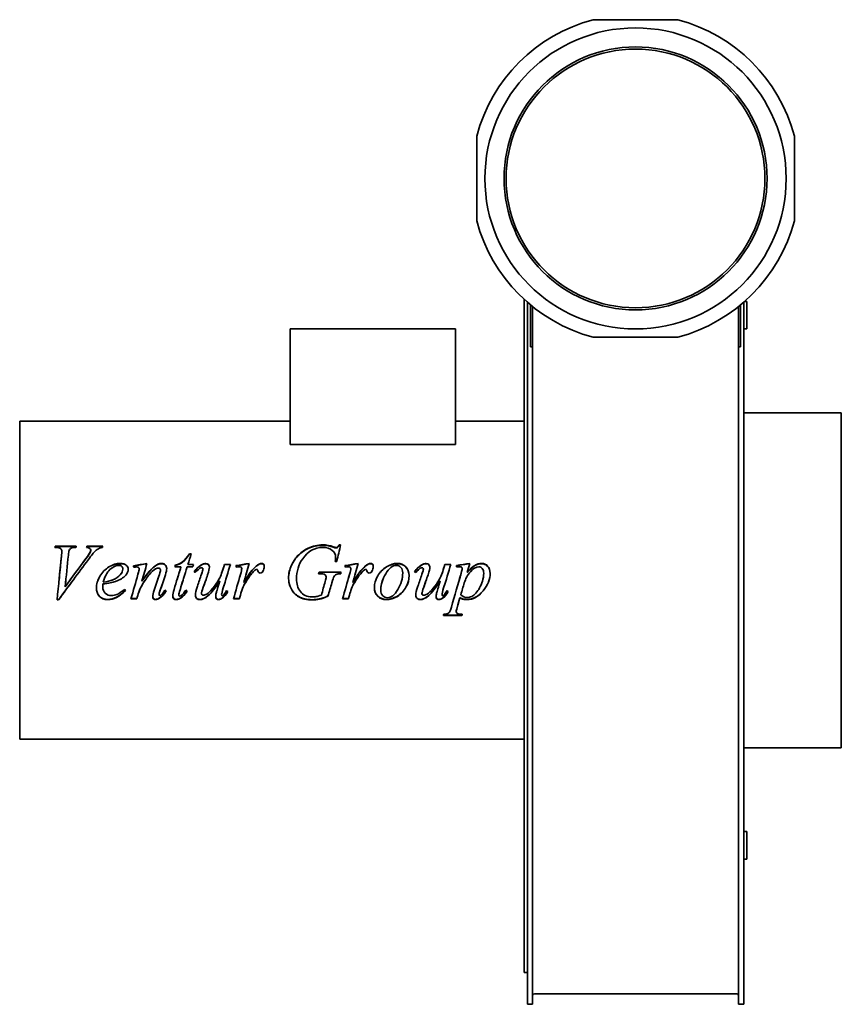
# Model space of a CAD drawing. Header units: millimetres. Extents: x 226 to 614, y 65 to 529.
import ezdxf

# ---------------------------------------------------------------- set-up
doc = ezdxf.new("R2010")
doc.units = ezdxf.units.MM
doc.header["$LTSCALE"] = 2
doc.layers.add('Krawędzie widoczne(ISO)', color=7, linetype='Continuous', lineweight=35, true_color=0x262659)

msp = doc.modelspace()

# ---------------------------------------------------------------- linework, layer by layer
at = {"layer": 'Krawędzie widoczne(ISO)'}
for p, q in [((536.65, 529.19), (496.65, 529.19)), ((441.78, 474.32), (441.78, 434.32)), ((591.52, 434.32), (591.52, 474.32)), ((464.15, 397.31), (464.15, 79.82)), ((465.65, 395.96), (465.65, 376.15)), ((567.65, 376.15), (567.65, 395.96)), ((569.15, 396.32), (568.05, 396.32)), ((569.15, 396.32), (569.15, 383.32)), ((467.15, 394.68), (467.15, 376.15)), ((468.15, 393.87), (468.15, 374.98)), ((565.15, 393.87), (565.15, 374.98)), ((566.15, 394.68), (566.15, 376.15)), ((353.85, 383.32), (353.85, 328.88)), ((431.85, 383.32), (353.85, 383.32)), ((431.85, 383.32), (431.85, 328.88)), ((569.15, 383.32), (567.65, 383.32)), ((465.65, 260.32), (465.65, 376.15)), ((467.15, 374.98), (467.15, 376.15)), ((496.65, 379.44), (536.65, 379.44)), ((566.15, 374.98), (566.15, 376.15)), ((567.65, 376.15), (567.65, 260.32)), ((467.15, 374.98), (468.15, 374.98)), ((468.15, 257.96), (468.15, 374.98)), ((565.15, 257.96), (565.15, 374.98)), ((566.15, 374.98), (565.15, 374.98)), ((567.65, 343.82), (613.65, 343.82)), ((613.65, 343.82), (613.65, 185.82)), ((226.35, 339.82), (226.35, 189.82)), ((226.35, 339.82), (353.85, 339.82)), ((431.85, 339.82), (464.15, 339.82)), ((353.85, 328.88), (431.85, 328.88)), ((243.63, 280.28), (242.95, 280.28)), ((243.14, 280.94), (253.02, 280.94)), ((243.14, 280.72), (243.14, 280.94)), ((243.14, 280.72), (252.95, 280.72)), ((258.05, 280.94), (265.54, 280.94)), ((258.05, 280.72), (258.05, 280.94)), ((258.05, 280.72), (265.48, 280.72)), ((259.82, 278.81), (259.82, 279)), ((374.08, 280.41), (374.08, 280.62)), ((376.98, 281.5), (377.65, 281.5)), ((376.98, 281.27), (376.98, 281.5)), ((376.98, 281.27), (377.6, 281.27)), ((246.18, 278.19), (246.18, 278.38)), ((259.56, 277.84), (259.56, 278.01)), ((306.35, 277.29), (307.17, 277.29)), ((306.35, 277.12), (306.35, 277.29)), ((306.35, 277.12), (307.12, 277.12)), ((375.28, 275.61), (375.28, 275.76)), ((274.94, 270.02), (274.94, 270.09)), ((282.7, 270.04), (282.7, 270.11)), ((292.69, 269.68), (292.69, 269.75)), ((302.35, 271.13), (299.53, 271.13)), ((299.71, 271.77), (299.71, 271.86)), ((302.35, 271.05), (302.35, 271.13)), ((307.92, 271.13), (305.31, 271.13)), ((305.68, 272.31), (308.23, 272.31)), ((305.68, 272.21), (305.68, 272.31)), ((305.68, 272.21), (308.2, 272.21)), ((311.74, 271.85), (311.74, 271.94)), ((312.74, 270.12), (312.74, 270.19)), ((322.45, 270.71), (322.45, 270.78)), ((322.87, 272.31), (325.67, 272.31)), ((322.87, 272.21), (322.87, 272.31)), ((322.87, 272.21), (325.64, 272.21)), ((331, 270.28), (331, 270.36)), ((375.8, 273.73), (375.12, 273.73)), ((382.41, 270.28), (382.41, 270.36)), ((415.64, 271.85), (415.64, 271.94)), ((416.65, 270.12), (416.65, 270.19)), ((426.35, 270.71), (426.35, 270.78)), ((426.78, 272.31), (429.57, 272.31)), ((426.78, 272.21), (426.78, 272.31)), ((426.78, 272.21), (429.54, 272.21)), ((432.27, 271.8), (432.27, 271.09)), ((434.93, 270.1), (434.93, 270.17)), ((270.28, 264.99), (270.28, 264.99)), ((367.79, 267.91), (367.28, 267.91)), ((367.48, 268.62), (377.86, 268.62)), ((367.48, 268.57), (367.48, 268.62)), ((367.48, 268.57), (377.85, 268.57)), ((437.34, 268.45), (437.34, 268.5)), ((247.79, 261.8), (247.79, 261.76)), ((265.5, 261.54), (265.5, 261.5)), ((265.6, 263.05), (265.6, 263.03)), ((283.94, 264.44), (283.94, 264.44)), ((301.96, 260.36), (301.96, 260.3)), ((320.71, 264.59), (320.71, 264.58)), ((331.41, 260.96), (331.41, 260.91)), ((331.94, 263.8), (331.94, 263.79)), ((373.49, 263.62), (373.49, 263.6)), ((382.82, 260.96), (382.82, 260.91)), ((383.35, 263.8), (383.35, 263.79)), ((424.61, 264.59), (424.61, 264.58)), ((465.65, 260.32), (465.65, 64.82)), ((567.65, 260.32), (567.65, 64.82)), ((244.65, 255.52), (243.97, 255.52)), ((244.65, 255.64), (243.99, 255.64)), ((244.65, 255.64), (244.65, 255.52)), ((281.53, 256.08), (278.78, 256.08)), ((281.53, 256.2), (278.81, 256.2)), ((281.53, 256.2), (281.53, 256.08)), ((282.43, 259.19), (282.43, 259.11)), ((292.05, 258.21), (292.05, 258.12)), ((301.35, 257.98), (301.35, 257.89)), ((302.2, 256.42), (302.2, 256.31)), ((312.07, 258.57), (312.07, 258.48)), ((321.55, 258.13), (321.55, 258.03)), ((321.81, 256.4), (321.81, 256.29)), ((329.94, 256.08), (327.12, 256.08)), ((329.94, 256.2), (327.16, 256.2)), ((329.94, 256.2), (329.94, 256.08)), ((330.53, 258.49), (330.53, 258.4)), ((371.65, 257.4), (371.65, 257.3)), ((381.35, 256.08), (378.53, 256.08)), ((381.35, 256.2), (378.57, 256.2)), ((381.35, 256.2), (381.35, 256.08)), ((381.94, 258.49), (381.94, 258.4)), ((415.97, 258.57), (415.97, 258.48)), ((425.45, 258.13), (425.45, 258.03)), ((425.71, 256.4), (425.71, 256.29)), ((433.9, 256.66), (433.9, 256.55)), ((434.33, 258.11), (434.33, 258.01)), ((468.15, 64.82), (468.15, 257.96)), ((565.15, 64.82), (565.15, 257.96)), ((434.76, 248.14), (426.08, 248.14)), ((434.76, 248.36), (426.14, 248.36)), ((432.13, 250.25), (432.13, 250.05)), ((434.76, 248.36), (434.76, 248.14)), ((226.35, 189.82), (464.15, 189.82)), ((567.65, 185.82), (613.65, 185.82)), ((569.15, 146.32), (567.65, 146.32)), ((569.15, 146.32), (569.15, 133.32)), ((569.15, 133.32), (567.65, 133.32)), ((464.15, 79.82), (465.65, 79.82)), ((468.95, 69.82), (564.35, 69.82)), ((465.65, 64.82), (466.15, 64.82)), ((467.15, 64.82), (466.15, 64.82)), ((467.15, 64.82), (468.15, 64.82)), ((566.15, 64.82), (565.15, 64.82)), ((567.15, 64.82), (566.15, 64.82)), ((567.15, 64.82), (567.65, 64.82))]:
    msp.add_line(p, q, dxfattribs=at)
for radius in [71, 62, 61]:
    msp.add_circle((516.65, 454.32), radius, dxfattribs=at)
for centre, radius, start, end in [((516.65, 454.32), 77.5, 104.9552, 165.0448), ((516.65, 454.32), 77.5, 14.9552, 75.0448), ((516.08, -6954.58), 7469.88, 89.987912, 90.003252), ((516.65, 454.32), 77.5, 194.9552, 255.0448), ((516.65, 454.32), 77.5, 284.9552, 345.0448), ((468.95, 69.02), 0.8, 90, 180), ((564.35, 69.02), 0.8, 0, 90)]:
    msp.add_arc(centre, radius, start, end, dxfattribs=at)
for points in [[(242.95, 280.28), (243.01, 280.5), (243.07, 280.72), (243.14, 280.94)], [(243.01, 280.28), (243.05, 280.43), (243.09, 280.58), (243.14, 280.72)], [(249.65, 278.9), (249.53, 278.63), (249.41, 277.87), (249.28, 276.62)], [(253.02, 280.94), (252.95, 280.72), (252.89, 280.5), (252.82, 280.28)], [(257.82, 280.28), (257.9, 280.5), (257.97, 280.72), (258.05, 280.94)], [(257.89, 280.27), (257.94, 280.42), (257.99, 280.57), (258.05, 280.72)], [(259.56, 278.01), (259.73, 278.39), (259.82, 278.72), (259.82, 279)], [(259.56, 277.84), (259.73, 278.21), (259.82, 278.53), (259.82, 278.81)], [(265.36, 280.28), (264.76, 280.23), (264.28, 280.11), (263.93, 279.94)], [(265.54, 280.94), (265.48, 280.72), (265.42, 280.5), (265.36, 280.28)], [(369.22, 280.28), (365.35, 280.28), (362.19, 278.54), (359.74, 274.99)], [(362.29, 279.94), (364.5, 280.98), (366.81, 281.5), (369.22, 281.5)], [(362.29, 279.74), (364.5, 280.76), (366.81, 281.27), (369.22, 281.27)], [(369.22, 281.5), (371, 281.5), (372.62, 281.2), (374.08, 280.62)], [(369.22, 281.27), (371, 281.27), (372.62, 280.99), (374.08, 280.41)], [(374.08, 280.62), (374.67, 280.39), (375.09, 280.28), (375.37, 280.28)], [(374.08, 280.41), (374.67, 280.18), (375.09, 280.07), (375.37, 280.07)], [(377.65, 281.5), (377.03, 278.93), (376.41, 276.34), (375.8, 273.73)], [(243.97, 255.52), (244.66, 262.4), (245.35, 269.4), (246.04, 276.26)], [(258.72, 274.6), (254.03, 268.28), (249.34, 261.85), (244.65, 255.52)], [(244.9, 264.82), (245.28, 268.6), (245.66, 272.37), (246.04, 276.11)], [(246.04, 276.26), (246.13, 277.31), (246.18, 278.01), (246.18, 278.38)], [(246.04, 276.11), (246.13, 277.14), (246.18, 277.84), (246.18, 278.19)], [(249.28, 276.62), (248.79, 271.72), (248.29, 266.73), (247.79, 261.76)], [(247.79, 261.76), (251.05, 266.2), (254.3, 270.65), (257.56, 275.05)], [(250.03, 264.82), (252.54, 268.19), (255.05, 271.57), (257.56, 274.91)], [(257.56, 275.05), (258.62, 276.48), (259.29, 277.46), (259.56, 278.01)], [(257.56, 274.91), (258.62, 276.32), (259.29, 277.3), (259.56, 277.84)], [(307.17, 277.29), (306.67, 275.64), (306.17, 273.98), (305.68, 272.31)], [(359.74, 274.99), (357.79, 272.18), (356.82, 269.01), (356.82, 265.5)], [(375.12, 273.73), (375.23, 274.65), (375.28, 275.32), (375.28, 275.76)], [(375.14, 273.73), (375.23, 274.58), (375.28, 275.2), (375.28, 275.61)], [(277.55, 270.07), (277.55, 269.05), (277.14, 268.08), (276.31, 267.16)], [(279.98, 271.6), (282.1, 271.98), (284.22, 272.36), (286.33, 272.74)], [(280.15, 270.93), (280.09, 271.15), (280.04, 271.38), (279.98, 271.6)], [(280, 271.51), (282.1, 271.88), (284.2, 272.25), (286.3, 272.63)], [(280.82, 271.03), (280.6, 271), (280.37, 270.96), (280.15, 270.93)], [(281.58, 271.11), (281.44, 271.11), (281.19, 271.08), (280.82, 271.03)], [(282.11, 267.62), (282.5, 269), (282.7, 269.83), (282.7, 270.11)], [(282.11, 267.59), (282.5, 268.94), (282.7, 269.76), (282.7, 270.04)], [(286.33, 272.74), (285.54, 269.98), (284.74, 267.21), (283.94, 264.44)], [(291.79, 270.58), (291.42, 270.58), (290.97, 270.43), (290.44, 270.13)], [(292.22, 267.6), (292.53, 268.53), (292.69, 269.24), (292.69, 269.75)], [(292.22, 267.57), (292.53, 268.48), (292.69, 269.18), (292.69, 269.68)], [(295.63, 270.34), (295.63, 269.6), (295.43, 268.63), (295.04, 267.42)], [(299.12, 260.48), (300.2, 264.03), (301.27, 267.59), (302.35, 271.13)], [(299.53, 271.13), (299.59, 271.38), (299.65, 271.62), (299.71, 271.86)], [(299.55, 271.13), (299.6, 271.34), (299.66, 271.56), (299.71, 271.77)], [(300.43, 264.82), (301.07, 266.9), (301.71, 268.97), (302.35, 271.05)], [(305.31, 271.13), (304.19, 267.53), (303.08, 263.9), (301.96, 260.3)], [(308.23, 272.31), (308.13, 271.92), (308.03, 271.52), (307.92, 271.13)], [(308.56, 268.81), (309.56, 270.24), (310.63, 271.28), (311.74, 271.94)], [(308.58, 268.79), (309.58, 270.18), (310.64, 271.2), (311.74, 271.85)], [(311.74, 271.94), (312.6, 272.47), (313.39, 272.74), (314.11, 272.74)], [(311.74, 271.85), (312.6, 272.37), (313.39, 272.63), (314.11, 272.63)], [(312.05, 267.64), (312.51, 269.01), (312.74, 269.85), (312.74, 270.19)], [(312.05, 267.61), (312.51, 268.95), (312.74, 269.79), (312.74, 270.12)], [(315.79, 270.91), (315.79, 270.24), (315.5, 269.07), (314.93, 267.38)], [(325.67, 272.31), (324.55, 268.61), (323.43, 264.89), (322.3, 261.17)], [(322.45, 270.78), (322.59, 271.29), (322.73, 271.8), (322.87, 272.31)], [(322.45, 270.71), (322.59, 271.21), (322.73, 271.71), (322.87, 272.21)], [(328.21, 271.72), (330.31, 272.06), (332.41, 272.4), (334.52, 272.74)], [(328.45, 271.05), (328.37, 271.27), (328.29, 271.5), (328.21, 271.72)], [(328.24, 271.63), (330.32, 271.96), (332.4, 272.3), (334.48, 272.63)], [(329.8, 271.21), (329.55, 271.21), (329.1, 271.16), (328.45, 271.05)], [(330.74, 270.93), (330.49, 271.12), (330.18, 271.21), (329.8, 271.21)], [(330.41, 267.52), (330.81, 268.86), (331, 269.8), (331, 270.36)], [(330.41, 267.49), (330.81, 268.8), (331, 269.73), (331, 270.28)], [(331, 270.36), (331, 270.59), (330.92, 270.78), (330.74, 270.93)], [(334.52, 272.74), (333.66, 269.76), (332.8, 266.77), (331.94, 263.79)], [(331.94, 263.79), (334.12, 267.46), (336.09, 270.03), (337.85, 271.5)], [(332.57, 264.82), (334.5, 267.9), (336.26, 270.1), (337.85, 271.41)], [(337.52, 269.79), (337.19, 269.61), (336.71, 269.13), (336.07, 268.34)], [(338.11, 269.93), (337.89, 269.93), (337.7, 269.88), (337.52, 269.79)], [(337.85, 271.5), (338.85, 272.32), (339.67, 272.74), (340.3, 272.74)], [(337.85, 271.41), (338.85, 272.22), (339.67, 272.63), (340.3, 272.63)], [(338.46, 269.79), (338.36, 269.88), (338.25, 269.93), (338.11, 269.93)], [(338.62, 269.32), (338.59, 269.55), (338.54, 269.71), (338.46, 269.79)], [(341.62, 271.33), (341.62, 270.53), (341.41, 269.77), (340.99, 269.03)], [(379.61, 271.72), (381.72, 272.06), (383.82, 272.4), (385.93, 272.74)], [(379.86, 271.05), (379.78, 271.27), (379.7, 271.5), (379.61, 271.72)], [(379.65, 271.63), (381.73, 271.96), (383.81, 272.3), (385.89, 272.63)], [(381.21, 271.21), (380.96, 271.21), (380.51, 271.16), (379.86, 271.05)], [(382.15, 270.93), (381.9, 271.12), (381.59, 271.21), (381.21, 271.21)], [(381.82, 267.52), (382.22, 268.86), (382.41, 269.8), (382.41, 270.36)], [(381.82, 267.49), (382.22, 268.8), (382.41, 269.73), (382.41, 270.28)], [(382.41, 270.36), (382.41, 270.59), (382.32, 270.78), (382.15, 270.93)], [(385.93, 272.74), (385.07, 269.76), (384.21, 266.77), (383.35, 263.79)], [(383.35, 263.79), (385.53, 267.46), (387.5, 270.03), (389.26, 271.5)], [(383.98, 264.82), (385.91, 267.9), (387.67, 270.1), (389.26, 271.41)], [(388.93, 269.79), (388.6, 269.61), (388.12, 269.13), (387.48, 268.34)], [(389.52, 269.93), (389.3, 269.93), (389.11, 269.88), (388.93, 269.79)], [(389.26, 271.5), (390.26, 272.32), (391.08, 272.74), (391.71, 272.74)], [(389.26, 271.41), (390.26, 272.22), (391.08, 272.63), (391.71, 272.63)], [(389.87, 269.79), (389.77, 269.88), (389.66, 269.93), (389.52, 269.93)], [(390.03, 269.32), (390, 269.55), (389.95, 269.71), (389.87, 269.79)], [(393.03, 271.33), (393.03, 270.53), (392.82, 269.77), (392.4, 269.03)], [(412.46, 268.81), (413.47, 270.24), (414.53, 271.28), (415.64, 271.94)], [(412.48, 268.79), (413.48, 270.18), (414.54, 271.2), (415.64, 271.85)], [(415.64, 271.94), (416.5, 272.47), (417.29, 272.74), (418.01, 272.74)], [(415.64, 271.85), (416.5, 272.37), (417.29, 272.63), (418.01, 272.63)], [(415.95, 267.64), (416.41, 269.01), (416.65, 269.85), (416.65, 270.19)], [(415.95, 267.61), (416.41, 268.95), (416.65, 269.79), (416.65, 270.12)], [(419.69, 270.91), (419.69, 270.24), (419.4, 269.07), (418.83, 267.38)], [(429.57, 272.31), (428.45, 268.61), (427.33, 264.89), (426.2, 261.17)], [(426.35, 270.78), (426.49, 271.29), (426.63, 271.8), (426.78, 272.31)], [(426.35, 270.71), (426.49, 271.21), (426.63, 271.71), (426.78, 272.21)], [(432.27, 271.8), (434.37, 272.11), (436.46, 272.43), (438.56, 272.74)], [(432.27, 271.71), (434.36, 272.02), (436.44, 272.32), (438.53, 272.63)], [(433.76, 271.21), (433.41, 271.21), (432.91, 271.17), (432.27, 271.09)], [(434.5, 268.28), (434.78, 269.3), (434.93, 269.93), (434.93, 270.17)], [(434.5, 268.23), (434.78, 269.24), (434.93, 269.86), (434.93, 270.1)], [(438.56, 272.74), (438.15, 271.33), (437.74, 269.92), (437.34, 268.5)], [(251.5, 264.82), (249.22, 261.75), (246.93, 258.68), (244.65, 255.64)], [(248.1, 264.82), (248, 263.81), (247.89, 262.81), (247.79, 261.8)], [(265.73, 263.93), (267.59, 264.13), (269.11, 264.49), (270.28, 264.99)], [(265.98, 264.82), (265.89, 264.53), (265.81, 264.24), (265.73, 263.94)], [(269.85, 264.82), (270, 264.87), (270.14, 264.93), (270.28, 264.99)], [(276.31, 267.16), (275.22, 265.94), (273.62, 264.96), (271.51, 264.21)], [(272.99, 264.82), (272.53, 264.6), (272.03, 264.41), (271.51, 264.22)], [(278.78, 256.08), (279.89, 259.91), (281, 263.77), (282.11, 267.62)], [(281.3, 264.82), (281.57, 265.74), (281.84, 266.66), (282.11, 267.59)], [(284.05, 264.82), (284.02, 264.69), (283.98, 264.57), (283.94, 264.44)], [(285.45, 264.82), (284.98, 264.13), (284.5, 263.38), (284.01, 262.57)], [(289.77, 260.19), (290.58, 262.66), (291.4, 265.13), (292.22, 267.6)], [(291.3, 264.82), (291.6, 265.73), (291.91, 266.65), (292.22, 267.57)], [(295.04, 267.42), (294.18, 264.86), (293.33, 262.29), (292.48, 259.72)], [(294.17, 264.82), (293.61, 263.14), (293.05, 261.46), (292.48, 259.79)], [(303.36, 264.82), (302.89, 263.33), (302.43, 261.84), (301.96, 260.36)], [(309.13, 268.4), (308.94, 268.54), (308.75, 268.67), (308.56, 268.81)], [(310.13, 261.95), (310.77, 263.85), (311.41, 265.75), (312.05, 267.64)], [(311.1, 264.82), (311.41, 265.75), (311.73, 266.68), (312.05, 267.61)], [(314.93, 267.38), (314.26, 265.42), (313.58, 263.46), (312.91, 261.5)], [(314.05, 264.82), (313.67, 263.73), (313.29, 262.63), (312.91, 261.54)], [(323.4, 264.82), (323.04, 263.62), (322.67, 262.42), (322.3, 261.22)], [(327.12, 256.08), (328.22, 259.88), (329.32, 263.71), (330.41, 267.52)], [(329.63, 264.82), (329.89, 265.71), (330.15, 266.6), (330.41, 267.49)], [(332.24, 264.82), (332.14, 264.48), (332.04, 264.14), (331.94, 263.8)], [(336.07, 268.34), (335.05, 267.14), (333.94, 265.58), (332.74, 263.66)], [(333.48, 264.82), (333.24, 264.45), (332.99, 264.07), (332.74, 263.68)], [(340.99, 269.03), (340.71, 268.47), (340.28, 268.2), (339.73, 268.2)], [(356.82, 265.49), (356.82, 265.26), (356.83, 265.04), (356.84, 264.82)], [(367.28, 267.91), (367.35, 268.15), (367.41, 268.39), (367.48, 268.62)], [(367.29, 267.91), (367.35, 268.13), (367.42, 268.35), (367.48, 268.57)], [(370.3, 267.38), (369.78, 267.73), (368.95, 267.91), (367.79, 267.91)], [(370.77, 266.36), (370.77, 266.81), (370.61, 267.15), (370.3, 267.38)], [(370.38, 264.23), (370.64, 265.12), (370.77, 265.83), (370.77, 266.36)], [(370.54, 264.82), (370.69, 265.43), (370.77, 265.93), (370.77, 266.34)], [(370.77, 266.34), (370.77, 266.34), (370.77, 266.34), (370.77, 266.35)], [(374.49, 266.5), (374.28, 266.17), (373.95, 265.21), (373.49, 263.6)], [(373.85, 264.82), (373.74, 264.47), (373.62, 264.07), (373.49, 263.62)], [(377.86, 268.62), (377.8, 268.39), (377.74, 268.15), (377.67, 267.91)], [(378.53, 256.08), (379.63, 259.88), (380.72, 263.71), (381.82, 267.52)], [(381.04, 264.82), (381.3, 265.71), (381.56, 266.6), (381.82, 267.49)], [(383.65, 264.82), (383.55, 264.48), (383.45, 264.14), (383.35, 263.8)], [(387.48, 268.34), (386.46, 267.14), (385.35, 265.58), (384.15, 263.66)], [(384.89, 264.82), (384.64, 264.45), (384.4, 264.07), (384.15, 263.68)], [(392.4, 269.03), (392.11, 268.47), (391.69, 268.2), (391.13, 268.2)], [(397.41, 264.82), (396.86, 263.29), (396.59, 261.78), (396.59, 260.28)], [(406.47, 264.82), (406.76, 265.94), (406.9, 267.07), (406.9, 268.21)], [(406.9, 268.21), (406.9, 268.22), (406.9, 268.22), (406.9, 268.23)], [(413.03, 268.4), (412.84, 268.54), (412.65, 268.67), (412.46, 268.81)], [(414.03, 261.95), (414.67, 263.85), (415.31, 265.75), (415.95, 267.64)], [(415, 264.82), (415.32, 265.75), (415.63, 266.68), (415.95, 267.61)], [(418.83, 267.38), (418.16, 265.42), (417.48, 263.46), (416.81, 261.5)], [(417.95, 264.82), (417.57, 263.73), (417.19, 262.63), (416.81, 261.54)], [(427.31, 264.82), (426.94, 263.62), (426.57, 262.42), (426.2, 261.22)], [(429.84, 252.18), (431.39, 257.49), (432.94, 262.9), (434.5, 268.28)], [(433.5, 264.82), (433.83, 265.96), (434.16, 267.09), (434.5, 268.23)], [(436.35, 264.82), (436.18, 264.4), (436.04, 263.98), (435.91, 263.54)], [(444.6, 264.82), (444.92, 265.91), (445.08, 266.98), (445.08, 268.05)], [(445.08, 268.05), (445.08, 268.06), (445.08, 268.06), (445.08, 268.07)], [(265.6, 263.05), (265.54, 262.45), (265.5, 261.95), (265.5, 261.54)], [(265.6, 263.03), (265.54, 262.42), (265.5, 261.91), (265.5, 261.5)], [(271.51, 264.22), (270.1, 263.73), (268.14, 263.34), (265.6, 263.05)], [(271.51, 264.21), (270.1, 263.71), (268.14, 263.32), (265.6, 263.03)], [(265.73, 263.94), (265.73, 263.94), (265.73, 263.94), (265.73, 263.94)], [(275.88, 260.5), (276, 260.32), (276.12, 260.15), (276.24, 259.97)], [(284.01, 262.57), (283.38, 261.54), (282.86, 260.41), (282.43, 259.19)], [(284.01, 262.54), (283.38, 261.49), (282.86, 260.35), (282.43, 259.11)], [(283.94, 264.44), (283.95, 264.45), (283.95, 264.45), (283.95, 264.45)], [(289.05, 257.16), (289.05, 257.76), (289.29, 258.77), (289.77, 260.19)], [(292.93, 257.75), (293.5, 258.25), (294.13, 259.03), (294.81, 260.09)], [(294.81, 260.09), (295, 259.98), (295.19, 259.86), (295.38, 259.75)], [(298.49, 257.45), (298.49, 258.11), (298.7, 259.12), (299.12, 260.48)], [(301.96, 260.36), (301.55, 259.14), (301.35, 258.35), (301.35, 257.98)], [(301.96, 260.3), (301.55, 259.06), (301.35, 258.26), (301.35, 257.89)], [(302.88, 257.89), (303.14, 258.14), (303.72, 258.89), (304.64, 260.15)], [(304.64, 260.15), (304.84, 260), (305.04, 259.85), (305.25, 259.7)], [(309.15, 257.71), (309.15, 258.63), (309.48, 260.04), (310.13, 261.95)], [(312.91, 261.54), (312.35, 259.97), (312.07, 258.98), (312.07, 258.57)], [(312.91, 261.5), (312.35, 259.91), (312.07, 258.9), (312.07, 258.48)], [(318.97, 258.75), (319.18, 259.59), (319.76, 261.53), (320.71, 264.58)], [(322.3, 261.22), (321.8, 259.58), (321.55, 258.55), (321.55, 258.13)], [(322.3, 261.17), (321.8, 259.51), (321.55, 258.47), (321.55, 258.03)], [(331.41, 260.96), (330.89, 259.59), (330.6, 258.77), (330.53, 258.49)], [(331.41, 260.91), (330.89, 259.52), (330.6, 258.69), (330.53, 258.4)], [(332.74, 263.68), (332.22, 262.87), (331.78, 261.97), (331.41, 260.96)], [(332.74, 263.66), (332.22, 262.85), (331.78, 261.93), (331.41, 260.91)], [(368.56, 257.81), (369.17, 259.95), (369.78, 262.09), (370.38, 264.23)], [(373.49, 263.62), (372.87, 261.54), (372.26, 259.47), (371.65, 257.4)], [(373.49, 263.6), (372.87, 261.5), (372.26, 259.4), (371.65, 257.3)], [(382.82, 260.96), (382.3, 259.59), (382.01, 258.77), (381.94, 258.49)], [(382.82, 260.91), (382.3, 259.52), (382.01, 258.69), (381.94, 258.4)], [(384.15, 263.68), (383.63, 262.87), (383.19, 261.97), (382.82, 260.96)], [(384.15, 263.66), (383.63, 262.85), (383.19, 261.93), (382.82, 260.91)], [(396.59, 260.28), (396.59, 260.27), (396.59, 260.26), (396.59, 260.25)], [(413.05, 257.71), (413.05, 258.63), (413.38, 260.04), (414.03, 261.95)], [(416.81, 261.54), (416.25, 259.97), (415.97, 258.98), (415.97, 258.57)], [(416.81, 261.5), (416.25, 259.91), (415.97, 258.9), (415.97, 258.48)], [(422.87, 258.75), (423.08, 259.59), (423.66, 261.53), (424.61, 264.58)], [(426.2, 261.22), (425.7, 259.58), (425.45, 258.55), (425.45, 258.13)], [(426.2, 261.17), (425.7, 259.51), (425.45, 258.47), (425.45, 258.03)], [(435.91, 263.54), (435.38, 261.72), (434.86, 259.91), (434.33, 258.11)], [(435.91, 263.52), (435.38, 261.68), (434.86, 259.85), (434.33, 258.01)], [(276.22, 260.01), (273.31, 257.18), (270.54, 255.78), (267.91, 255.78)], [(276.24, 259.97), (273.33, 257.09), (270.55, 255.66), (267.91, 255.66)], [(282.43, 259.19), (282.13, 258.19), (281.83, 257.2), (281.53, 256.2)], [(282.43, 259.11), (282.13, 258.1), (281.83, 257.09), (281.53, 256.08)], [(292.3, 256.46), (291.62, 256.01), (291.01, 255.78), (290.48, 255.78)], [(292.3, 256.35), (291.62, 255.89), (291.01, 255.66), (290.48, 255.66)], [(292.48, 259.79), (292.2, 258.92), (292.05, 258.39), (292.05, 258.21)], [(292.48, 259.72), (292.2, 258.84), (292.05, 258.31), (292.05, 258.12)], [(295.35, 259.77), (294.27, 258.21), (293.26, 257.11), (292.3, 256.46)], [(295.38, 259.75), (294.29, 258.14), (293.27, 257.01), (292.3, 256.35)], [(292.46, 257.53), (292.58, 257.53), (292.74, 257.6), (292.93, 257.75)], [(302.2, 256.42), (301.56, 255.99), (300.91, 255.78), (300.24, 255.78)], [(302.2, 256.31), (301.56, 255.87), (300.91, 255.66), (300.24, 255.66)], [(301.8, 257.28), (302.07, 257.28), (302.43, 257.49), (302.88, 257.89)], [(305.22, 259.73), (304.17, 258.14), (303.16, 257.04), (302.2, 256.42)], [(305.25, 259.7), (304.19, 258.07), (303.17, 256.94), (302.2, 256.31)], [(318.73, 257.1), (318.73, 257.52), (318.81, 258.07), (318.97, 258.75)], [(321.81, 256.4), (321.23, 255.99), (320.66, 255.78), (320.1, 255.78)], [(321.81, 256.29), (321.23, 255.87), (320.66, 255.66), (320.1, 255.66)], [(324.4, 259.54), (323.56, 258.09), (322.7, 257.05), (321.81, 256.4)], [(324.43, 259.52), (323.58, 258.03), (322.71, 256.95), (321.81, 256.29)], [(323.88, 259.95), (324.06, 259.81), (324.24, 259.66), (324.43, 259.52)], [(330.53, 258.49), (330.34, 257.72), (330.14, 256.96), (329.94, 256.2)], [(330.53, 258.4), (330.34, 257.63), (330.14, 256.86), (329.94, 256.08)], [(381.94, 258.49), (381.75, 257.72), (381.55, 256.96), (381.35, 256.2)], [(381.94, 258.4), (381.75, 257.63), (381.55, 256.86), (381.35, 256.08)], [(422.63, 257.1), (422.63, 257.52), (422.71, 258.07), (422.87, 258.75)], [(425.71, 256.4), (425.13, 255.99), (424.56, 255.78), (424, 255.78)], [(425.71, 256.29), (425.13, 255.87), (424.56, 255.66), (424, 255.66)], [(428.3, 259.54), (427.46, 258.09), (426.6, 257.05), (425.71, 256.4)], [(428.33, 259.52), (427.48, 258.03), (426.61, 256.95), (425.71, 256.29)], [(427.78, 259.95), (427.96, 259.81), (428.14, 259.66), (428.33, 259.52)], [(433.9, 256.66), (433.45, 255.11), (432.99, 253.56), (432.54, 252.01)], [(433.9, 256.55), (433.45, 254.97), (432.99, 253.4), (432.54, 251.84)], [(434.33, 258.01), (435.1, 257.12), (436.13, 256.67), (437.44, 256.67)], [(432.54, 252.01), (432.26, 251.11), (432.13, 250.53), (432.13, 250.25)], [(432.54, 251.84), (432.26, 250.93), (432.13, 250.34), (432.13, 250.05)], [(426.08, 248.14), (426.14, 248.36), (426.2, 248.58), (426.27, 248.8)], [(434.95, 248.8), (434.88, 248.58), (434.82, 248.36), (434.76, 248.14)], [(434.89, 248.8), (434.84, 248.65), (434.8, 248.51), (434.76, 248.36)]]:
    msp.add_open_spline(points, degree=3, dxfattribs=at)
for points, knots in [([(246.18, 278.38), (246.18, 278.92), (245.98, 279.38), (245.57, 279.74), (245.16, 280.1), (244.51, 280.28), (243.63, 280.28)], [0, 0, 0, 0, 1, 1, 1, 2, 2, 2, 2]), ([(252.82, 280.28), (251.74, 280.27), (251.01, 280.16), (250.61, 279.95), (250.22, 279.74), (249.9, 279.39), (249.65, 278.9)], [0, 0, 0, 0, 1, 1, 1, 2, 2, 2, 2]), ([(259.82, 279), (259.82, 279.32), (259.68, 279.6), (259.4, 279.84), (259.13, 280.08), (258.6, 280.23), (257.82, 280.28)], [0, 0, 0, 0, 1, 1, 1, 2, 2, 2, 2]), ([(263.93, 279.94), (263.25, 279.62), (262.57, 279.14), (261.91, 278.51), (261.24, 277.87), (260.18, 276.57), (258.72, 274.6)], [0, 0, 0, 0, 1, 1, 1, 2, 2, 2, 2]), ([(353.1, 265.75), (353.1, 267.91), (353.56, 269.97), (354.46, 271.9), (355.37, 273.84), (356.5, 275.47), (357.86, 276.81), (359.22, 278.14), (360.7, 279.18), (362.29, 279.94)], [0, 0, 0, 0, 1, 1, 1, 2, 2, 2, 3, 3, 3, 3]), ([(353.1, 265.75), (353.11, 267.88), (353.56, 269.9), (354.46, 271.81), (355.37, 273.72), (356.5, 275.33), (357.86, 276.65), (359.22, 277.96), (360.7, 278.99), (362.29, 279.74)], [0.001934, 0.001934, 0.001934, 0.001934, 1, 1, 1, 2, 2, 2, 3, 3, 3, 3]), ([(375.28, 275.76), (375.28, 276.95), (374.75, 278.01), (373.67, 278.92), (372.6, 279.83), (371.11, 280.28), (369.22, 280.28)], [0, 0, 0, 0, 1, 1, 1, 2, 2, 2, 2]), ([(375.37, 280.28), (375.67, 280.28), (375.92, 280.35), (376.14, 280.49), (376.36, 280.63), (376.64, 280.96), (376.98, 281.5)], [0, 0, 0, 0, 1, 1, 1, 2, 2, 2, 2]), ([(375.37, 280.07), (375.67, 280.07), (375.92, 280.14), (376.14, 280.28), (376.36, 280.42), (376.64, 280.75), (376.98, 281.27)], [0, 0, 0, 0, 1, 1, 1, 2, 2, 2, 2]), ([(299.71, 271.86), (301.07, 272.23), (302.23, 272.78), (303.16, 273.51), (304.1, 274.24), (305.17, 275.5), (306.35, 277.29)], [0, 0, 0, 0, 1, 1, 1, 2, 2, 2, 2]), ([(299.71, 271.77), (301.07, 272.13), (302.23, 272.67), (303.16, 273.39), (304.1, 274.11), (305.17, 275.36), (306.35, 277.12)], [0, 0, 0, 0, 1, 1, 1, 2, 2, 2, 2]), ([(262.48, 261.07), (262.48, 262.91), (263.04, 264.78), (264.17, 266.7), (265.3, 268.61), (266.72, 270.09), (268.43, 271.15), (270.14, 272.21), (271.9, 272.74), (273.71, 272.74)], [0, 0, 0, 0, 1, 1, 1, 2, 2, 2, 3, 3, 3, 3]), ([(263.24, 264.82), (263.49, 265.43), (263.8, 266.05), (264.17, 266.67), (265.3, 268.56), (266.72, 270.02), (268.43, 271.07), (270.14, 272.11), (271.9, 272.63), (273.71, 272.63)], [0.670473, 0.670473, 0.670473, 0.670473, 1, 1, 1, 2, 2, 2, 3, 3, 3, 3]), ([(273.02, 271.82), (271.72, 271.82), (270.36, 271.16), (268.91, 269.83), (267.47, 268.5), (266.41, 266.53), (265.73, 263.93)], [0, 0, 0, 0, 1, 1, 1, 2, 2, 2, 2]), ([(270.28, 264.99), (271.83, 265.67), (273, 266.48), (273.77, 267.42), (274.55, 268.36), (274.94, 269.25), (274.94, 270.09)], [0, 0, 0, 0, 1, 1, 1, 2, 2, 2, 2]), ([(270.28, 264.99), (271.83, 265.66), (273, 266.46), (273.77, 267.39), (274.55, 268.31), (274.94, 269.19), (274.94, 270.02)], [0, 0, 0, 0, 1, 1, 1, 2, 2, 2, 2]), ([(274.94, 270.09), (274.94, 270.61), (274.77, 271.03), (274.44, 271.34), (274.1, 271.66), (273.63, 271.82), (273.02, 271.82)], [0, 0, 0, 0, 1, 1, 1, 2, 2, 2, 2]), ([(273.71, 272.74), (275.02, 272.74), (275.99, 272.47), (276.61, 271.94), (277.24, 271.42), (277.55, 270.79), (277.55, 270.07)], [0, 0, 0, 0, 1, 1, 1, 2, 2, 2, 2]), ([(273.71, 272.63), (275.02, 272.63), (275.99, 272.37), (276.61, 271.85), (277.23, 271.34), (277.54, 270.73), (277.55, 270.03)], [0, 0, 0, 0, 1, 1, 1, 1.985339, 1.985339, 1.985339, 1.985339]), ([(282.7, 270.11), (282.7, 270.37), (282.59, 270.6), (282.37, 270.81), (282.15, 271.01), (281.89, 271.11), (281.58, 271.11)], [0, 0, 0, 0, 1, 1, 1, 2, 2, 2, 2]), ([(283.94, 264.44), (286.4, 267.83), (288.27, 270.06), (289.58, 271.13), (290.89, 272.2), (292.15, 272.74), (293.36, 272.74)], [0, 0, 0, 0, 1, 1, 1, 2, 2, 2, 2]), ([(290.44, 270.13), (289.46, 269.59), (288.44, 268.68), (287.38, 267.41), (286.31, 266.14), (285.19, 264.51), (284.01, 262.54)], [0, 0, 0, 0, 1, 1, 1, 2, 2, 2, 2]), ([(284.22, 264.82), (286.54, 267.95), (288.32, 270.03), (289.58, 271.05), (290.89, 272.1), (292.15, 272.63), (293.36, 272.63)], [0.037632, 0.037632, 0.037632, 0.037632, 1, 1, 1, 2, 2, 2, 2]), ([(292.69, 269.75), (292.69, 269.99), (292.6, 270.19), (292.42, 270.35), (292.24, 270.5), (292.03, 270.58), (291.79, 270.58)], [0, 0, 0, 0, 1, 1, 1, 2, 2, 2, 2]), ([(293.36, 272.74), (294.01, 272.74), (294.56, 272.51), (294.98, 272.07), (295.41, 271.62), (295.63, 271.04), (295.63, 270.34)], [0, 0, 0, 0, 1, 1, 1, 2, 2, 2, 2]), ([(293.36, 272.63), (294.01, 272.63), (294.56, 272.41), (294.98, 271.97), (295.41, 271.54), (295.62, 270.98), (295.63, 270.3)], [0, 0, 0, 0, 1, 1, 1, 1.983233, 1.983233, 1.983233, 1.983233]), ([(312.15, 270.72), (311.84, 270.72), (311.53, 270.63), (311.22, 270.45), (310.92, 270.27), (310.22, 269.58), (309.13, 268.4)], [0, 0, 0, 0, 1, 1, 1, 2, 2, 2, 2]), ([(312.74, 270.19), (312.74, 270.33), (312.68, 270.45), (312.56, 270.56), (312.44, 270.67), (312.3, 270.72), (312.15, 270.72)], [0, 0, 0, 0, 1, 1, 1, 2, 2, 2, 2]), ([(312.95, 257.71), (313.37, 257.71), (313.92, 257.91), (314.6, 258.31), (315.28, 258.71), (316.19, 259.61), (317.32, 261.01), (318.45, 262.41), (319.38, 263.72), (320.12, 264.95), (320.85, 266.17), (321.63, 268.12), (322.45, 270.78)], [0, 0, 0, 0, 1, 1, 1, 2, 2, 2, 3, 3, 3, 4, 4, 4, 4]), ([(314.11, 272.74), (314.6, 272.74), (315, 272.56), (315.32, 272.22), (315.63, 271.87), (315.79, 271.44), (315.79, 270.91)], [0, 0, 0, 0, 1, 1, 1, 2, 2, 2, 2]), ([(314.11, 272.63), (314.6, 272.63), (315, 272.46), (315.32, 272.12), (315.62, 271.79), (315.78, 271.37), (315.79, 270.87)], [0, 0, 0, 0, 1, 1, 1, 1.973447, 1.973447, 1.973447, 1.973447]), ([(320.04, 264.82), (320.06, 264.86), (320.09, 264.9), (320.12, 264.95), (320.85, 266.16), (321.63, 268.08), (322.45, 270.71)], [2.963983, 2.963983, 2.963983, 2.963983, 3, 3, 3, 4, 4, 4, 4]), ([(340.3, 272.74), (340.71, 272.74), (341.03, 272.62), (341.27, 272.38), (341.51, 272.14), (341.62, 271.8), (341.62, 271.33)], [0, 0, 0, 0, 1, 1, 1, 2, 2, 2, 2]), ([(340.3, 272.63), (340.71, 272.63), (341.03, 272.51), (341.27, 272.28), (341.5, 272.05), (341.62, 271.72), (341.62, 271.28)], [0, 0, 0, 0, 1, 1, 1, 1.972487, 1.972487, 1.972487, 1.972487]), ([(391.71, 272.74), (392.11, 272.74), (392.44, 272.62), (392.68, 272.38), (392.91, 272.14), (393.03, 271.8), (393.03, 271.33)], [0, 0, 0, 0, 1, 1, 1, 2, 2, 2, 2]), ([(391.71, 272.63), (392.11, 272.63), (392.44, 272.51), (392.68, 272.28), (392.91, 272.05), (393.03, 271.72), (393.03, 271.28)], [0, 0, 0, 0, 1, 1, 1, 1.972487, 1.972487, 1.972487, 1.972487]), ([(393.56, 261.42), (393.56, 263.23), (394.09, 265.04), (395.13, 266.86), (396.17, 268.68), (397.56, 270.11), (399.29, 271.16), (401.03, 272.21), (402.71, 272.74), (404.33, 272.74)], [0, 0, 0, 0, 1, 1, 1, 2, 2, 2, 3, 3, 3, 3]), ([(394.18, 264.82), (394.42, 265.49), (394.74, 266.16), (395.13, 266.83), (396.17, 268.62), (397.56, 270.04), (399.29, 271.08), (401.03, 272.11), (402.71, 272.63), (404.33, 272.63)], [0.625205, 0.625205, 0.625205, 0.625205, 1, 1, 1, 2, 2, 2, 3, 3, 3, 3]), ([(403.88, 271.78), (402.07, 271.78), (400.4, 270.5), (398.88, 267.91), (397.35, 265.33), (396.59, 262.76), (396.59, 260.21)], [0, 0, 0, 0, 1, 1, 1, 2, 2, 2, 2]), ([(406.9, 268.26), (406.9, 269.4), (406.62, 270.27), (406.06, 270.88), (405.51, 271.48), (404.78, 271.78), (403.88, 271.78)], [0, 0, 0, 0, 1, 1, 1, 2, 2, 2, 2]), ([(404.33, 272.74), (405.96, 272.74), (407.3, 272.21), (408.35, 271.14), (409.4, 270.08), (409.93, 268.69), (409.93, 266.99)], [0, 0, 0, 0, 1, 1, 1, 2, 2, 2, 2]), ([(404.33, 272.63), (405.96, 272.63), (407.3, 272.11), (408.35, 271.06), (409.4, 270.01), (409.92, 268.65), (409.93, 266.98)], [0, 0, 0, 0, 1, 1, 1, 1.997309, 1.997309, 1.997309, 1.997309]), ([(416.05, 270.72), (415.74, 270.72), (415.43, 270.63), (415.12, 270.45), (414.82, 270.27), (414.12, 269.58), (413.03, 268.4)], [0, 0, 0, 0, 1, 1, 1, 2, 2, 2, 2]), ([(416.65, 270.19), (416.65, 270.33), (416.58, 270.45), (416.46, 270.56), (416.34, 270.67), (416.2, 270.72), (416.05, 270.72)], [0, 0, 0, 0, 1, 1, 1, 2, 2, 2, 2]), ([(416.85, 257.71), (417.27, 257.71), (417.82, 257.91), (418.5, 258.31), (419.18, 258.71), (420.09, 259.61), (421.22, 261.01), (422.35, 262.41), (423.28, 263.72), (424.02, 264.95), (424.75, 266.17), (425.53, 268.12), (426.35, 270.78)], [0, 0, 0, 0, 1, 1, 1, 2, 2, 2, 3, 3, 3, 4, 4, 4, 4]), ([(418.01, 272.74), (418.5, 272.74), (418.91, 272.56), (419.22, 272.22), (419.53, 271.87), (419.69, 271.44), (419.69, 270.91)], [0, 0, 0, 0, 1, 1, 1, 2, 2, 2, 2]), ([(418.01, 272.63), (418.5, 272.63), (418.91, 272.46), (419.22, 272.12), (419.52, 271.79), (419.68, 271.37), (419.69, 270.87)], [0, 0, 0, 0, 1, 1, 1, 1.973447, 1.973447, 1.973447, 1.973447]), ([(423.94, 264.82), (423.97, 264.86), (423.99, 264.9), (424.02, 264.95), (424.75, 266.16), (425.53, 268.08), (426.35, 270.71)], [2.963983, 2.963983, 2.963983, 2.963983, 3, 3, 3, 4, 4, 4, 4]), ([(434.93, 270.17), (434.93, 270.5), (434.83, 270.75), (434.64, 270.94), (434.45, 271.12), (434.16, 271.21), (433.76, 271.21)], [0, 0, 0, 0, 1, 1, 1, 2, 2, 2, 2]), ([(442.79, 271.13), (441.44, 271.13), (440.11, 270.37), (438.79, 268.86), (437.46, 267.34), (436.5, 265.56), (435.91, 263.52)], [0, 0, 0, 0, 1, 1, 1, 2, 2, 2, 2]), ([(437.34, 268.5), (438.67, 270.08), (439.86, 271.18), (440.91, 271.8), (441.96, 272.43), (443.03, 272.74), (444.14, 272.74)], [0, 0, 0, 0, 1, 1, 1, 2, 2, 2, 2]), ([(437.34, 268.45), (438.67, 270.01), (439.86, 271.09), (440.91, 271.71), (441.96, 272.32), (443.03, 272.63), (444.14, 272.63)], [0, 0, 0, 0, 1, 1, 1, 2, 2, 2, 2]), ([(445.08, 268.09), (445.08, 269.07), (444.85, 269.82), (444.39, 270.35), (443.94, 270.87), (443.4, 271.13), (442.79, 271.13)], [0, 0, 0, 0, 1, 1, 1, 2, 2, 2, 2]), ([(444.14, 272.74), (445.23, 272.74), (446.16, 272.31), (446.94, 271.45), (447.71, 270.58), (448.1, 269.46), (448.1, 268.07)], [0, 0, 0, 0, 1, 1, 1, 2, 2, 2, 2]), ([(444.14, 272.63), (445.23, 272.63), (446.16, 272.21), (446.94, 271.36), (447.71, 270.51), (448.1, 269.41), (448.1, 268.05)], [0, 0, 0, 0, 1, 1, 1, 1.995137, 1.995137, 1.995137, 1.995137]), ([(339.73, 268.2), (339.44, 268.2), (339.2, 268.29), (339, 268.47), (338.8, 268.65), (338.68, 268.94), (338.62, 269.32)], [0, 0, 0, 0, 1, 1, 1, 2, 2, 2, 2]), ([(364.3, 255.52), (361.67, 255.52), (359.54, 256.01), (357.9, 256.99), (356.27, 257.97), (355.06, 259.27), (354.28, 260.9), (353.49, 262.52), (353.1, 264.14), (353.1, 265.75)], [0, 0, 0, 0, 1, 1, 1, 2, 2, 2, 3, 3, 3, 3]), ([(364.3, 255.64), (361.67, 255.64), (359.54, 256.12), (357.9, 257.09), (356.27, 258.06), (355.06, 259.35), (354.28, 260.95), (353.65, 262.24), (353.27, 263.53), (353.15, 264.82)], [0, 0, 0, 0, 1, 1, 1, 2, 2, 2, 2.807439, 2.807439, 2.807439, 2.807439]), ([(356.82, 265.5), (356.82, 263.17), (357.43, 261.16), (358.64, 259.47), (359.85, 257.78), (361.72, 256.94), (364.26, 256.94)], [0, 0, 0, 0, 1, 1, 1, 2, 2, 2, 2]), ([(377.67, 267.91), (376.72, 267.9), (376.03, 267.78), (375.6, 267.57), (375.17, 267.36), (374.8, 267.01), (374.49, 266.5)], [0, 0, 0, 0, 1, 1, 1, 2, 2, 2, 2]), ([(391.13, 268.2), (390.85, 268.2), (390.61, 268.29), (390.41, 268.47), (390.21, 268.65), (390.09, 268.94), (390.03, 269.32)], [0, 0, 0, 0, 1, 1, 1, 2, 2, 2, 2]), ([(409.93, 266.99), (409.93, 265.14), (409.44, 263.31), (408.45, 261.51), (407.47, 259.71), (406.11, 258.28), (404.37, 257.23), (402.63, 256.18), (400.93, 255.66), (399.28, 255.66)], [0, 0, 0, 0, 1, 1, 1, 2, 2, 2, 3, 3, 3, 3]), ([(409.7, 264.82), (409.46, 263.72), (409.05, 262.63), (408.45, 261.55), (407.47, 259.77), (406.11, 258.37), (404.37, 257.33), (402.63, 256.3), (400.93, 255.78), (399.28, 255.78)], [0.393537, 0.393537, 0.393537, 0.393537, 1, 1, 1, 2, 2, 2, 3, 3, 3, 3]), ([(399.71, 256.57), (401.46, 256.57), (403.09, 257.85), (404.61, 260.42), (406.14, 262.99), (406.9, 265.6), (406.9, 268.26)], [0, 0, 0, 0, 1, 1, 1, 2, 2, 2, 2]), ([(448.1, 268.07), (448.1, 265.37), (447, 262.61), (444.8, 259.83), (442.6, 257.04), (440.05, 255.66), (437.13, 255.66)], [0, 0, 0, 0, 1, 1, 1, 2, 2, 2, 2]), ([(447.58, 264.82), (447.05, 263.19), (446.12, 261.55), (444.8, 259.89), (442.6, 257.15), (440.05, 255.78), (437.13, 255.78)], [0.398361, 0.398361, 0.398361, 0.398361, 1, 1, 1, 2, 2, 2, 2]), ([(437.44, 256.67), (438.09, 256.67), (438.75, 256.85), (439.42, 257.2), (440.09, 257.55), (440.74, 258.08), (441.38, 258.78), (442.02, 259.48), (442.59, 260.28), (443.11, 261.19), (443.62, 262.1), (444.07, 263.18), (444.47, 264.42), (444.88, 265.66), (445.08, 266.88), (445.08, 268.09)], [0, 0, 0, 0, 1, 1, 1, 2, 2, 2, 3, 3, 3, 4, 4, 4, 5, 5, 5, 5]), ([(267.91, 255.78), (266.11, 255.78), (264.76, 256.33), (263.85, 257.44), (262.94, 258.55), (262.48, 259.76), (262.48, 261.1)], [0, 0, 0, 0, 1, 1, 1, 1.994433, 1.994433, 1.994433, 1.994433]), ([(267.91, 255.66), (266.11, 255.66), (264.76, 256.22), (263.85, 257.34), (262.93, 258.47), (262.48, 259.71), (262.48, 261.07)], [0, 0, 0, 0, 1, 1, 1, 2, 2, 2, 2]), ([(265.5, 261.5), (265.5, 260.41), (265.9, 259.48), (266.69, 258.72), (267.48, 257.95), (268.44, 257.57), (269.57, 257.57)], [0, 0, 0, 0, 1, 1, 1, 2, 2, 2, 2]), ([(269.57, 257.57), (270.46, 257.57), (271.33, 257.75), (272.16, 258.11), (272.99, 258.47), (274.23, 259.26), (275.88, 260.5)], [0, 0, 0, 0, 1, 1, 1, 2, 2, 2, 2]), ([(320.71, 264.59), (318.54, 261.21), (316.73, 258.9), (315.27, 257.65), (313.8, 256.4), (312.46, 255.78), (311.23, 255.78)], [0, 0, 0, 0, 1, 1, 1, 2, 2, 2, 2]), ([(320.71, 264.58), (318.54, 261.16), (316.73, 258.82), (315.27, 257.56), (313.8, 256.29), (312.46, 255.66), (311.23, 255.66)], [0, 0, 0, 0, 1, 1, 1, 2, 2, 2, 2]), ([(399.28, 255.78), (397.6, 255.78), (396.22, 256.31), (395.16, 257.36), (394.1, 258.41), (393.57, 259.77), (393.56, 261.44)], [0, 0, 0, 0, 1, 1, 1, 1.995687, 1.995687, 1.995687, 1.995687]), ([(399.28, 255.66), (397.6, 255.66), (396.22, 256.19), (395.16, 257.26), (394.1, 258.33), (393.56, 259.72), (393.56, 261.42)], [0, 0, 0, 0, 1, 1, 1, 2, 2, 2, 2]), ([(396.59, 260.21), (396.59, 259.05), (396.88, 258.15), (397.48, 257.52), (398.07, 256.89), (398.81, 256.57), (399.71, 256.57)], [0, 0, 0, 0, 1, 1, 1, 2, 2, 2, 2]), ([(424.61, 264.59), (422.45, 261.21), (420.63, 258.9), (419.17, 257.65), (417.7, 256.4), (416.36, 255.78), (415.13, 255.78)], [0, 0, 0, 0, 1, 1, 1, 2, 2, 2, 2]), ([(424.61, 264.58), (422.45, 261.16), (420.63, 258.82), (419.17, 257.56), (417.7, 256.29), (416.36, 255.66), (415.13, 255.66)], [0, 0, 0, 0, 1, 1, 1, 2, 2, 2, 2]), ([(290.48, 255.78), (290.05, 255.78), (289.7, 255.91), (289.44, 256.18), (289.19, 256.44), (289.06, 256.78), (289.05, 257.21)], [0, 0, 0, 0, 1, 1, 1, 1.962128, 1.962128, 1.962128, 1.962128]), ([(290.48, 255.66), (290.05, 255.66), (289.7, 255.79), (289.44, 256.06), (289.18, 256.33), (289.05, 256.7), (289.05, 257.16)], [0, 0, 0, 0, 1, 1, 1, 2, 2, 2, 2]), ([(292.05, 258.12), (292.05, 257.95), (292.1, 257.81), (292.19, 257.7), (292.27, 257.58), (292.37, 257.53), (292.46, 257.53)], [0, 0, 0, 0, 1, 1, 1, 2, 2, 2, 2]), ([(300.24, 255.78), (299.73, 255.78), (299.3, 255.94), (298.98, 256.27), (298.66, 256.59), (298.5, 257), (298.49, 257.5)], [0, 0, 0, 0, 1, 1, 1, 1.970502, 1.970502, 1.970502, 1.970502]), ([(300.24, 255.66), (299.73, 255.66), (299.3, 255.82), (298.98, 256.16), (298.65, 256.49), (298.49, 256.92), (298.49, 257.45)], [0, 0, 0, 0, 1, 1, 1, 2, 2, 2, 2]), ([(301.35, 257.89), (301.35, 257.7), (301.39, 257.55), (301.48, 257.45), (301.57, 257.34), (301.67, 257.28), (301.8, 257.28)], [0, 0, 0, 0, 1, 1, 1, 2, 2, 2, 2]), ([(311.23, 255.78), (310.65, 255.78), (310.15, 255.97), (309.75, 256.35), (309.36, 256.72), (309.16, 257.19), (309.15, 257.76)], [0, 0, 0, 0, 1, 1, 1, 1.975993, 1.975993, 1.975993, 1.975993]), ([(311.23, 255.66), (310.65, 255.66), (310.15, 255.85), (309.75, 256.24), (309.35, 256.62), (309.15, 257.11), (309.15, 257.71)], [0, 0, 0, 0, 1, 1, 1, 2, 2, 2, 2]), ([(312.07, 258.48), (312.07, 258.24), (312.15, 258.05), (312.3, 257.91), (312.46, 257.78), (312.68, 257.71), (312.95, 257.71)], [0, 0, 0, 0, 1, 1, 1, 2, 2, 2, 2]), ([(320.1, 255.78), (319.69, 255.78), (319.36, 255.91), (319.11, 256.18), (318.86, 256.44), (318.74, 256.76), (318.73, 257.16)], [0, 0, 0, 0, 1, 1, 1, 1.963519, 1.963519, 1.963519, 1.963519]), ([(320.1, 255.66), (319.69, 255.66), (319.36, 255.79), (319.11, 256.06), (318.85, 256.33), (318.73, 256.68), (318.73, 257.1)], [0, 0, 0, 0, 1, 1, 1, 2, 2, 2, 2]), ([(321.55, 258.03), (321.55, 257.83), (321.58, 257.68), (321.64, 257.59), (321.7, 257.49), (321.79, 257.45), (321.89, 257.45)], [0, 0, 0, 0, 1, 1, 1, 2, 2, 2, 2]), ([(321.89, 257.45), (322.06, 257.45), (322.23, 257.53), (322.43, 257.71), (322.62, 257.89), (323.1, 258.63), (323.88, 259.95)], [0, 0, 0, 0, 1, 1, 1, 2, 2, 2, 2]), ([(364.26, 256.94), (364.88, 256.94), (365.47, 256.99), (366.03, 257.1), (366.59, 257.21), (367.43, 257.45), (368.56, 257.81)], [0, 0, 0, 0, 1, 1, 1, 2, 2, 2, 2]), ([(371.65, 257.4), (369.96, 256.69), (368.6, 256.22), (367.56, 255.99), (366.53, 255.76), (365.44, 255.64), (364.3, 255.64)], [0, 0, 0, 0, 1, 1, 1, 2, 2, 2, 2]), ([(371.65, 257.3), (369.96, 256.58), (368.6, 256.11), (367.56, 255.87), (366.53, 255.64), (365.44, 255.52), (364.3, 255.52)], [0, 0, 0, 0, 1, 1, 1, 2, 2, 2, 2]), ([(415.13, 255.78), (414.55, 255.78), (414.05, 255.97), (413.65, 256.35), (413.26, 256.72), (413.06, 257.19), (413.05, 257.76)], [0, 0, 0, 0, 1, 1, 1, 1.975993, 1.975993, 1.975993, 1.975993]), ([(415.13, 255.66), (414.55, 255.66), (414.05, 255.85), (413.65, 256.24), (413.25, 256.62), (413.05, 257.11), (413.05, 257.71)], [0, 0, 0, 0, 1, 1, 1, 2, 2, 2, 2]), ([(415.97, 258.48), (415.97, 258.24), (416.05, 258.05), (416.21, 257.91), (416.36, 257.78), (416.58, 257.71), (416.85, 257.71)], [0, 0, 0, 0, 1, 1, 1, 2, 2, 2, 2]), ([(424, 255.78), (423.59, 255.78), (423.26, 255.91), (423.01, 256.18), (422.76, 256.44), (422.64, 256.76), (422.63, 257.16)], [0, 0, 0, 0, 1, 1, 1, 1.963519, 1.963519, 1.963519, 1.963519]), ([(424, 255.66), (423.59, 255.66), (423.26, 255.79), (423.01, 256.06), (422.76, 256.33), (422.63, 256.68), (422.63, 257.1)], [0, 0, 0, 0, 1, 1, 1, 2, 2, 2, 2]), ([(425.45, 258.03), (425.45, 257.83), (425.48, 257.68), (425.54, 257.59), (425.6, 257.49), (425.69, 257.45), (425.8, 257.45)], [0, 0, 0, 0, 1, 1, 1, 2, 2, 2, 2]), ([(425.8, 257.45), (425.96, 257.45), (426.14, 257.53), (426.33, 257.71), (426.52, 257.89), (427, 258.63), (427.78, 259.95)], [0, 0, 0, 0, 1, 1, 1, 2, 2, 2, 2]), ([(437.13, 255.78), (436.52, 255.78), (435.97, 255.84), (435.5, 255.97), (435.02, 256.1), (434.49, 256.33), (433.9, 256.66)], [0, 0, 0, 0, 1, 1, 1, 2, 2, 2, 2]), ([(437.13, 255.66), (436.52, 255.66), (435.97, 255.72), (435.5, 255.85), (435.02, 255.98), (434.49, 256.21), (433.9, 256.55)], [0, 0, 0, 0, 1, 1, 1, 2, 2, 2, 2]), ([(426.27, 248.8), (427.41, 248.85), (428.18, 249.04), (428.58, 249.37), (428.99, 249.71), (429.4, 250.64), (429.84, 252.18)], [0, 0, 0, 0, 1, 1, 1, 2, 2, 2, 2]), ([(432.13, 250.05), (432.13, 249.79), (432.2, 249.56), (432.34, 249.37), (432.48, 249.19), (432.72, 249.04), (433.04, 248.95), (433.36, 248.85), (433.99, 248.8), (434.95, 248.8)], [0, 0, 0, 0, 1, 1, 1, 2, 2, 2, 3, 3, 3, 3])]:
    msp.add_open_spline(points, degree=3, knots=knots, dxfattribs=at)

doc.saveas('drawing.dxf')
